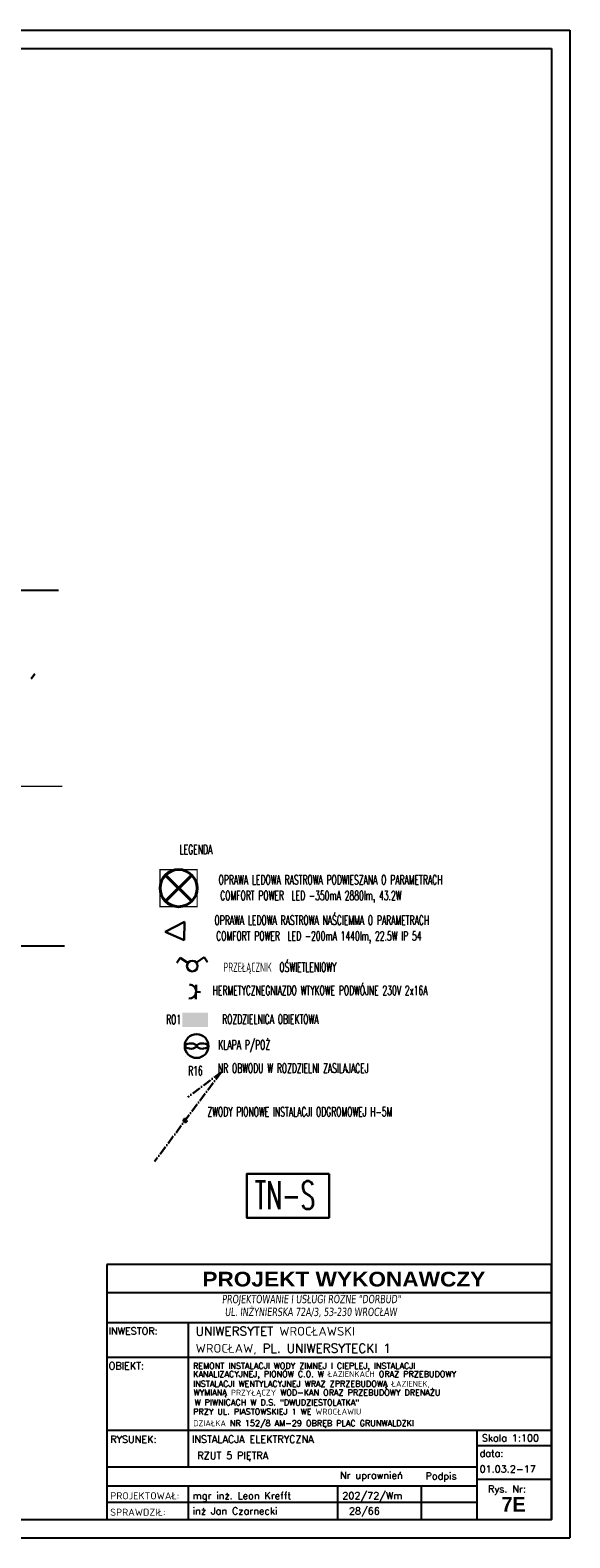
# Model space of a CAD drawing. Header units: millimetres. Extents: x -6513 to 30474, y -6915 to 65597.
# Tile 196 of 256: x 7595 to 8328, y 18756 to 20806. Entities that reach past the tile are written whole.
import ezdxf
from ezdxf.enums import TextEntityAlignment as Align

# ---------------------------------------------------------------- set-up
doc = ezdxf.new("R2010")
doc.units = ezdxf.units.MM
doc.linetypes.add('ACAD_ISO10W100', pattern=[18, 12, -3, 0, -3])
for name, color, linetype, lineweight in [('A_cienka', 8, 'Continuous', 5), ('A_linia przekroj', 8, 'Continuous', 25), ('DB-WM-wywiew-opis', 8, 'Continuous', 25), ('E_gniazda wtykowe', 1, 'Continuous', 30), ('E_oświetlenie', 1, 'Continuous', 30), ('E_technologia', 1, 'ACAD_ISO10W100', 30), ('R-TABELKA', 8, 'Continuous', 25)]:
    doc.layers.add(name, color=color, linetype=linetype, lineweight=lineweight)
doc.styles.add('romans', font='romans.shx', dxfattribs={"width": 0.8, "oblique": 5})
doc.styles.add('SIMPLEXD', font='SIMPLEX.SHX', dxfattribs={"width": 0.6})
doc.styles.add('styl Arial', font='ARIAL.TTF', dxfattribs={"width": 0.9})
doc.styles.add('TECHNICBOLD', font='teb_____.pfb')

# ---------------------------------------------------------------- blocks, each defined once
blk = doc.blocks.new('raster')
at = {"layer": 'E_oświetlenie', "lineweight": 40}
for p, q in [((-21.2, 21.2), (21.2, -21.2)), ((21.2, 21.2), (-21.2, -21.2))]:
    blk.add_line(p, q, dxfattribs=at)
at = {"layer": 'E_oświetlenie', "const_width": 2}
blk.add_lwpolyline([(-30, -30), (30, -30), (30, 30), (-30, 30)], close=True, dxfattribs=at)
at = {"layer": 'E_oświetlenie', "lineweight": 40}
blk.add_circle((0, 0), 30, dxfattribs=at)
blk = doc.blocks.new('gw1')
at = {"layer": 'E_gniazda wtykowe'}
for p, q in [((99083.8, 55833.1), (99083.8, 55845.4)), ((99083.8, 55839.3), (99080.1, 55839.3))]:
    blk.add_line(p, q, dxfattribs=at)
blk.add_arc((99089.8, 55839), 6.04, 87.7958, 267.7958, dxfattribs=at)

msp = doc.modelspace()

# ---------------------------------------------------------------- hatches: boundary and pattern name
at = {"layer": 'E_oświetlenie'}
for points in [[(7801.396, 19459.736), (7836.202, 19459.736), (7836.202, 19469.816), (7801.396, 19469.816)], [(7801.396, 19450.349), (7836.202, 19450.349), (7836.202, 19460.429), (7801.396, 19460.429)]]:
    msp.add_hatch(color=256, dxfattribs=at).paths.add_polyline_path(points)

# ---------------------------------------------------------------- linework, layer by layer
at = {"layer": 'A_cienka'}
msp.add_line((7483.489, 19777.577), (7638.111, 19777.577), dxfattribs=at)
at = {"layer": 'DB-WM-wywiew-opis'}
for points in [[(7633.147, 20043.732), (7523.671, 20043.732), (7490.709, 20012.949)], [(7641.324, 19560.132), (7531.457, 19560.132), (7489.054, 19530.077)]]:
    msp.add_lwpolyline(points, dxfattribs=at)
at = {"layer": 'E_oświetlenie'}
for p, q in [((7600.826, 19930.684), (7596.125, 19923.907)), ((7778.228, 19579.542), (7804.281, 19593.082)), ((7778.228, 19579.542), (7803.925, 19568.298)), ((7803.925, 19568.298), (7804.281, 19593.082)), ((7798.645, 19544.469), (7793.944, 19537.693)), ((7808.937, 19537.329), (7798.645, 19544.469)), ((7820.659, 19537.926), (7830.903, 19545.134)), ((7830.903, 19545.134), (7835.649, 19538.389)), ((7819.508, 19425.876), (7822.032, 19422.957)), ((7822.032, 19425.876), (7819.508, 19422.957))]:
    msp.add_line(p, q, dxfattribs=at)
at = {"layer": 'E_oświetlenie', "const_width": 1.05}
msp.add_lwpolyline([(7804.281, 19593.082), (7778.228, 19579.542), (7803.925, 19568.298)], close=True, dxfattribs=at)
at = {"layer": 'E_oświetlenie'}
msp.add_lwpolyline([(8000.814, 19250.392), (7888.911, 19250.392), (7888.911, 19190.949), (8000.814, 19190.949)], close=True, dxfattribs=at)
for centre, radius in [((7814.895, 19533.195), 7.252), ((7820.77, 19424.417), 16.199)]:
    msp.add_circle(centre, radius, dxfattribs=at)
for centre, start_param, end_param in [((7812.762, 19424.417), 3.54986568, 9.01650493), ((7828.778, 19424.417), 0.40827303, 5.87491228)]:
    msp.add_ellipse(centre, major_axis=(-7.35, 0), ratio=0.5, start_param=start_param, end_param=end_param, dxfattribs=at)
at = {"layer": 'E_technologia'}
for q in [(7763.5, 19267.317), (7808.764, 19354.8)]:
    msp.add_line((7854.094, 19388.684), q, dxfattribs=at)
msp.add_circle((7805.325, 19323.143), 2.377, dxfattribs=at)
at = {"layer": 'R-TABELKA'}
for p, q in [((-3136.084, 20805.732), (8327.828, 20805.732)), ((8327.828, 20805.732), (8327.828, 18755.648)), ((-3011.084, 20780.732), (8302.828, 20780.732)), ((8302.828, 20780.732), (8302.828, 18780.648)), ((8302.828, 19127.382), (7698.818, 19127.382)), ((8302.828, 19127.382), (7698.818, 19127.382)), ((8302.828, 19088.795), (7698.818, 19088.795)), ((8302.828, 19088.795), (7698.818, 19088.795)), ((8302.828, 19048.219), (7698.818, 19048.219)), ((8302.828, 19048.219), (7698.818, 19048.219)), ((7809.118, 19048.219), (7809.118, 18851.934)), ((7809.118, 19048.219), (7809.118, 18851.934)), ((8302.828, 19000.803), (7698.818, 19000.803)), ((8302.828, 19000.803), (7698.818, 19000.803)), ((8302.828, 18901.55), (7698.818, 18901.55)), ((8302.828, 18901.55), (7698.818, 18901.55)), ((8201.523, 18851.934), (7698.818, 18851.934)), ((8201.523, 18851.934), (7698.818, 18851.934)), ((8200.846, 18825.701), (7698.818, 18825.701)), ((8200.846, 18825.701), (7698.818, 18825.701)), ((8200.846, 18825.701), (7698.818, 18825.701)), ((8200.846, 18825.701), (7698.818, 18825.701)), ((7809.118, 18825.701), (7809.118, 18824.392)), ((7809.118, 18825.701), (7809.118, 18780.648)), ((7809.118, 18825.701), (7809.118, 18824.392)), ((7809.118, 18825.701), (7809.118, 18780.648)), ((8200.846, 18803.707), (7698.818, 18803.707)), ((8200.846, 18803.707), (7698.818, 18803.707)), ((-3011.084, 18780.648), (8302.828, 18780.648)), ((-3136.084, 18755.648), (8327.828, 18755.648))]:
    msp.add_line(p, q, dxfattribs=at)
at = {"layer": 'R-TABELKA', "flags": 128}
for points in [[(7698.818, 18780.648), (8302.828, 18780.648), (8302.828, 19127.382)], [(7698.818, 18780.648), (8302.828, 18780.648), (8302.828, 19127.382)], [(7698.818, 19127.382), (7698.818, 18780.648)], [(7698.818, 18780.648), (8302.828, 18780.648), (8302.828, 19127.382)], [(7698.818, 19127.382), (7698.818, 18780.648)], [(7698.818, 18780.648), (8302.828, 18780.648), (8302.828, 19127.382)], [(8201.523, 18901.55), (8201.523, 18780.648)], [(8201.523, 18901.55), (8201.523, 18780.648)], [(8201.523, 18881.063), (8303.505, 18881.063)], [(8201.523, 18881.063), (8303.505, 18881.063)], [(8012.227, 18825.701), (8012.227, 18780.648)], [(8012.227, 18825.701), (8012.227, 18780.648)], [(8125.88, 18825.701), (8125.88, 18780.648)], [(8125.88, 18825.701), (8125.88, 18780.648)], [(8201.523, 18835.352), (8303.505, 18835.352)], [(8201.523, 18835.352), (8303.505, 18835.352)]]:
    msp.add_lwpolyline(points, dxfattribs=at)

# ---------------------------------------------------------------- block references
at = {"layer": 'E_oświetlenie', "lineweight": 40, "xscale": 0.8399999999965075, "yscale": 0.8400000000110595, "zscale": 0.8399999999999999, "rotation": 180}
msp.add_blockref('raster', (7796.285, 19639.073), dxfattribs=at)
at = {"layer": 'E_oświetlenie', "xscale": 1.575000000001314, "yscale": 1.575000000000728, "zscale": 1.575, "rotation": 178.7624398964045}
msp.add_blockref('gw1', (165740.038, 104053.832), dxfattribs=at)

# ---------------------------------------------------------------- texts
at = {"layer": 'A_linia przekroj', "insert": (6728.484, 18977.6), "char_height": 125, "width": 15819.53733, "attachment_point": 1, "style": 'styl Arial'}
msp.add_mtext('rzut V piętra ', dxfattribs=at)
at = {"layer": 'E_oświetlenie', "style": 'SIMPLEXD', "width": 0.6}
for s, height, p in [('LEGENDA', 12.6, (7797.648, 19685.353)), ('OPRAWA LEDOWA RASTROWA PODWIESZANA O PARAMETRACH  ', 12.6, (7850.504, 19644.134)), ('COMFORT POWER  LED -350mA 2880lm, 43.2W', 12.6, (7852.82, 19622.724)), ('OPRAWA LEDOWA RASTROWA NAŚCIEMMA O PARAMETRACH  ', 12.6, (7845.02, 19589.158)), ('COMFORT POWER  LED -200mA 1440lm, 22.5W IP 54', 12.6, (7847.336, 19567.748)), ('PRZEŁĄCZNIK  OŚWIETLENIOWY', 12.6, (7857.295, 19525.259)), ('HERMETYCZNEGNIAZDO WTYKOWE PODWÓJNE 230V 2x16A', 12.6, (7842.577, 19493.697)), ('RO1', 12.6, (7779.277, 19454.15)), ('ROZDZIELNICA OBIEKTOWA', 12.6, (7855.494, 19454.583)), ('KLAPA P/POŻ', 12.6, (7850.28, 19419.716)), ('R16', 12.6, (7809.24, 19384.487)), ('NR OBWODU W ROZDZIELNI ZASILAJACEJ', 12.6, (7849.668, 19387.941)), ('ZWODY PIONOWE INSTALACJI ODGROMOWEJ H-5M', 12.6, (7835.487, 19328.688)), ('TN-S', 37.8, (7899.916, 19202.632))]:
    msp.add_text(s, height=height, dxfattribs=at).set_placement(p)
at = {"layer": 'R-TABELKA', "style": 'TECHNICBOLD', "width": 1.15}
msp.add_text('PROJEKT WYKONAWCZY', height=20, dxfattribs=at).set_placement((8020.776, 19097.436), align=Align.CENTER)
msp.add_text('PROJEKT WYKONAWCZY', height=20, dxfattribs=at).set_placement((8020.776, 19097.436), align=Align.CENTER)
at = {"layer": 'R-TABELKA', "style": 'romans'}
for s, height, p in [('INWESTOR:', 9.6, (7701.23, 19032.162)), ('INWESTOR:', 9.6, (7701.23, 19032.162)), ('UNIWERSYTET WROCŁAWSKI', 12, (7819.406, 19030.602)), ('UNIWERSYTET WROCŁAWSKI', 12, (7819.406, 19030.602)), ('WROCŁAW, PL. UNIWERSYTECKI 1', 12, (7819.406, 19007.39)), ('WROCŁAW, PL. UNIWERSYTECKI 1', 12, (7819.406, 19007.39)), ('OBIEKT:', 9.6, (7701.23, 18984.746)), ('OBIEKT:', 9.6, (7701.23, 18984.746)), ('REMONT INSTALACJI WODY ZIMNEJ I CIEPLEJ, INSTALACJI', 8, (7815.871, 18985.543)), ('KANALIZACYJNEJ, PIONÓW C.O. W ŁAZIENKACH ORAZ PRZEBUDOWY', 8, (7816.018, 18974.355)), ('INSTALACJI WENTYLACYJNEJ WRAZ ZPRZEBUDOWĄ ŁAZIENEK,', 8, (7816.018, 18961.105)), ('WYMIANĄ PRZYŁĄCZY WOD-KAN ORAZ PRZEBUDOWY DRENAŻU', 8, (7816.608, 18949.18)), ('W PIWNICACH W D.S. "DWUDZIESTOLATKA"', 8, (7817.934, 18935.783)), ('PRZY UL. PIASTOWSKIEJ 1 WE WROCŁAWIU', 8, (7816.019, 18923.269)), ('DZIAŁKA NR 152/8 AM-29 OBRĘB PLAC GRUNWALDZKI ', 8, (7816.105, 18907.487)), ('RYSUNEK:', 9.6, (7703.416, 18884.903)), ('RYSUNEK:', 9.6, (7703.416, 18884.903)), ('INSTALACJA ELEKTRYCZNA ', 9.6, (7814.42, 18885.012)), ('Skala 1:100', 9.6, (8208.265, 18886.694)), ('Skala 1:100', 9.6, (8208.265, 18886.694)), ('RZUT 5 PIĘTRA', 9.6, (7821.828, 18862.809)), ('data:', 9.6, (8205.141, 18865.683)), ('data:', 9.6, (8205.141, 18865.683)), ('Nr uprawnień', 9.6, (8015.59, 18835.961)), ('Nr uprawnień', 9.6, (8015.59, 18835.961)), ('Podpis', 9.6, (8131.694, 18835.04)), ('Podpis', 9.6, (8131.694, 18835.04)), ('01.03.2-17', 9.6, (8205.141, 18844.346)), ('01.03.2-17', 9.6, (8205.141, 18844.346)), ('Rys. Nr:', 9.6, (8216.774, 18817.29)), ('Rys. Nr:', 9.6, (8216.774, 18817.29)), ('PROJEKTOWAŁ:', 9.6, (7703.416, 18808.042)), ('PROJEKTOWAŁ:', 9.6, (7703.416, 18808.042)), ('mgr inż. Leon Krefft', 9.6, (7815.425, 18808.042)), ('mgr inż. Leon Krefft', 9.6, (7815.425, 18808.042)), ('202/72/Wm', 9.6, (8018.739, 18808.042)), ('202/72/Wm', 9.6, (8018.739, 18808.042)), ('SPRAWDZIŁ:', 9.6, (7703.416, 18785.707)), ('SPRAWDZIŁ:', 9.6, (7703.416, 18785.707)), ('inż Jan Czarnecki', 9.6, (7815.425, 18787.353)), ('inż Jan Czarnecki', 9.6, (7815.425, 18787.353)), ('28/66', 9.6, (8027.763, 18787.353)), ('28/66', 9.6, (8027.763, 18787.353))]:
    msp.add_text(s, height=height, dxfattribs=at).set_placement(p)
at = {"layer": 'R-TABELKA', "style": 'TECHNICBOLD'}
msp.add_text('7E', height=20, dxfattribs=at).set_placement((8251.44, 18791.242), align=Align.CENTER)
at = {"layer": 'R-TABELKA', "char_height": 11.39062, "attachment_point": 1, "style": 'romans'}
for s, insert in [('{\\fTahoma|b0|i0|c238|p34;PROJEKTOWANIE I USŁUGI RÓŻNE "DORBUD" }', (7855.172, 19086.051)), ('{\\fTahoma|b0|i0|c238|p34;PROJEKTOWANIE I USŁUGI RÓŻNE "DORBUD" }', (7855.172, 19086.051)), ('{\\fTahoma|b0|i0|c238|p34;UL. INŻYNIERSKA 72A/3, 53-230 WROCŁAW}', (7859.142, 19068.629)), ('{\\fTahoma|b0|i0|c238|p34;UL. INŻYNIERSKA 72A/3, 53-230 WROCŁAW}', (7859.142, 19068.629))]:
    msp.add_mtext(s, dxfattribs=dict(at, insert=insert))

doc.saveas('drawing.dxf')
